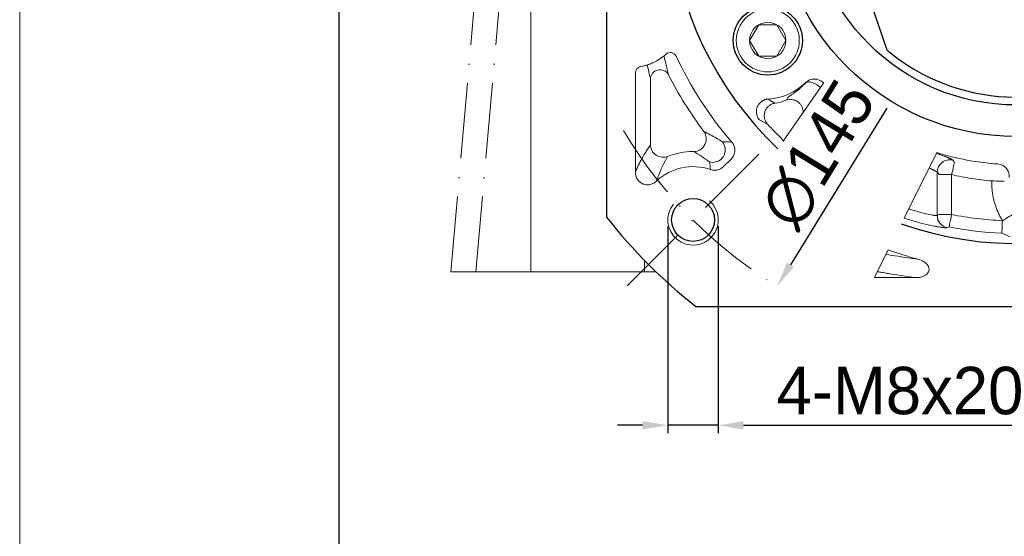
# Model space of a CAD drawing. Header units: millimetres. Extents: x 6153 to 7003, y -664 to -62.
# Tile 2 of 10: x 6153 to 6309, y -359 to -277. Entities that reach past the tile are written whole.
import ezdxf

# ---------------------------------------------------------------- set-up
doc = ezdxf.new("R2010")
doc.units = ezdxf.units.MM
doc.header["$PDSIZE"] = -5
doc.linetypes.add('ACAD_ISO10W100', pattern=[18, 12, -3, 0, -3])
doc.layers.get('0').update_dxf_attribs({"lineweight": 18})
doc.layers.get('Defpoints').update_dxf_attribs({"lineweight": 18})
for name, color, linetype, lineweight in [('中心线层', 7, 'ACAD_ISO10W100', 0), ('图框_外框线', 7, 'Continuous', 18), ('尺寸线层', 3, 'Continuous', 18), ('标注线', 7, 'Continuous', 18), ('粗实线', 7, 'Continuous', 40), ('细实线', 7, 'Continuous', 18)]:
    doc.layers.add(name, color=color, linetype=linetype, lineweight=lineweight)
doc.styles.add('工程字', font='txt')
doc.dimstyles.new('ISO-25', dxfattribs={"dimtxt": 8, "dimasz": 4, "dimexe": 1.25, "dimexo": 0.625, "dimgap": 1.7, "dimtad": 1, "dimtxsty": '工程字', "dimcen": 2, "dimdle": 8, "dimadec": 0, "dimazin": 0, "dimtfac": 1, "dimtmove": 0, "dimatfit": 3, "dimfxl": 1, "dimarcsym": 0})

# ---------------------------------------------------------------- blocks, each defined once
blk = doc.blocks.new('*D13')
at = {"layer": 'Defpoints', "color": 0}
for p in [(6240.86, -257.75), (6380.86, -257.75), (6349.4, -296.29), (6386.74, -301.56), (6374.85, -321.74)]:
    blk.add_point(p, dxfattribs=at)
at = {"layer": '尺寸线层', "color": 0, "lineweight": -2}
blk.add_line((6381.86, -257.75), (6399.73, -257.75), dxfattribs=at)
blk.add_arc((6310.86, -257.75), 87.63, 317.6157, 357.3843, dxfattribs=at)
at = {"layer": '尺寸线层', "color": 0}
for points in [[(6399.06, -261.76), (6397.73, -261.73), (6398.48, -257.75)], [(6375.1, -316.36), (6376.06, -317.28), (6372.82, -319.71)]]:
    blk.add_solid(points, dxfattribs=at)
at = {"layer": '尺寸线层', "color": 0, "insert": (6386.55, -289.1), "char_height": 8, "attachment_point": 5, "rotation": 67.5, "style": '工程字'}
blk.add_mtext('45%%d', dxfattribs=at)
blk = doc.blocks.new('*D22')
at = {"layer": 'Defpoints', "color": 0}
for p in [(6348.77, -195.95), (6272.94, -319.55)]:
    blk.add_point(p, dxfattribs=at)
at = {"layer": '尺寸线层', "color": 0, "lineweight": -2}
blk.add_line((6290.32, -291.23), (6275.04, -316.14), dxfattribs=at)
at = {"layer": '尺寸线层', "color": 0}
blk.add_solid([(6274.47, -315.79), (6275.6, -316.48), (6272.94, -319.55)], dxfattribs=at)
at = {"layer": '尺寸线层', "color": 0, "insert": (6279.4, -298.57), "char_height": 8, "attachment_point": 5, "rotation": 58.4699, "style": '工程字'}
blk.add_mtext('{{\\H0.9412x;∅145}}', dxfattribs=at)
blk = doc.blocks.new('*D23')
at = {"layer": 'Defpoints', "color": 0}
for p in [(6255.59, -309.01), (6263.59, -309.01), (6255.59, -341.64)]:
    blk.add_point(p, dxfattribs=at)
at = {"layer": '尺寸线层', "color": 0, "lineweight": -2}
for p, q in [((6255.59, -310.01), (6255.59, -342.89)), ((6263.59, -310.01), (6263.59, -342.89)), ((6251.59, -341.64), (6247.59, -341.64)), ((6263.59, -341.64), (6255.59, -341.64)), ((6267.59, -341.64), (6312.51, -341.64))]:
    blk.add_line(p, q, dxfattribs=at)
at = {"layer": '尺寸线层', "color": 0}
for points in [[(6251.59, -342.3), (6251.59, -340.97), (6255.59, -341.64)], [(6267.59, -340.97), (6267.59, -342.3), (6263.59, -341.64)]]:
    blk.add_solid(points, dxfattribs=at)
at = {"layer": '尺寸线层', "color": 0, "insert": (6292.43, -336.17), "char_height": 8, "attachment_point": 5, "style": '工程字'}
blk.add_mtext('{\\H0.9412x;4-M8x20\\P}', dxfattribs=at)

msp = doc.modelspace()

# ---------------------------------------------------------------- linework, layer by layer
for p, q in [((6233.8554, -316.7485), (6233.8554, -217.3396)), ((6233.8554, -317.2485), (6233.8554, -217.3396)), ((6250.4311, -301.3889), (6250.4311, -285.6417)), ((6252.8227, -286.562), (6252.8227, -297.077)), ((6265.6244, -299.3426), (6264.4319, -300.535)), ((6251.8577, -315.4132), (6251.8577, -317.2485)), ((6251.8577, -315.4139), (6251.8577, -317.2485)), ((6221.1603, -317.2485), (6251.3554, -317.2485)), ((6251.8577, -317.2485), (6236.8579, -317.2485)), ((6251.8577, -317.2485), (6253.709, -317.2485)), ((6288.3749, -318.1751), (6294.85, -318.1751))]:
    msp.add_line(p, q)
at = {"color": 7, "linetype": 'Continuous', "lineweight": 15}
for p, q in [((6277.4252, -287.2021), (6277.4314, -287.2703)), ((6280.2684, -287.3034), (6280.2708, -287.2299)), ((6277.081, -291.8746), (6277.081, -291.9236)), ((6270.1317, -293.1119), (6271.4091, -293.7846)), ((6273.6935, -296.1362), (6273.8933, -296.5018)), ((6298.3434, -301.4435), (6298.3434, -308.2913)), ((6298.6344, -301.8112), (6298.3434, -301.4435)), ((6298.6344, -301.8112), (6300.6317, -301.8112)), ((6300.6317, -301.8112), (6300.6317, -308.1531)), ((6298.6344, -308.1531), (6298.3434, -308.2913)), ((6298.6344, -308.1531), (6300.6317, -308.1531)), ((6299.9334, -310.2482), (6300.2343, -310.112)), ((6308.6096, -311.1315), (6309.946, -311.6776))]:
    msp.add_line(p, q, dxfattribs=at)
at = {"color": 7, "linetype": 'Continuous', "lineweight": 15, "flags": 128}
for points in [[(6301.0821, -299.8654), (6301.0696, -299.9196), (6301.0413, -300.0417), (6300.9983, -300.2274), (6300.9422, -300.4699), (6300.8749, -300.7607), (6300.7988, -301.0892), (6300.7168, -301.4436), (6300.6317, -301.8112)], [(6308.9919, -302.8556), (6308.9363, -302.8546), (6308.8109, -302.8522), (6308.6204, -302.8485), (6308.3714, -302.8437), (6308.0731, -302.838), (6307.736, -302.8315), (6307.3722, -302.8245), (6306.995, -302.8173)], [(6300.2343, -310.112), (6300.2442, -310.063), (6300.2684, -309.9438), (6300.306, -309.7587), (6300.3555, -309.5147), (6300.4151, -309.2207), (6300.4827, -308.8874), (6300.5558, -308.5271), (6300.6317, -308.1531)], [(6308.6937, -309.1345), (6308.6777, -309.5157), (6308.6622, -309.883), (6308.6479, -310.2228), (6308.6353, -310.5225), (6308.6248, -310.7713), (6308.6169, -310.9599), (6308.6117, -311.0815), (6308.6096, -311.1315)], [(6308.6937, -309.1345), (6309.0165, -308.9391), (6309.3278, -308.7507), (6309.6162, -308.5761), (6309.8715, -308.4216), (6310.0845, -308.2927), (6310.2476, -308.194), (6310.3548, -308.1291), (6310.4024, -308.1003)]]:
    msp.add_lwpolyline(points, dxfattribs=at)
at = {"color": 7, "linetype": 'Continuous', "lineweight": 15}
for centre, radius, start, end in [((6249.8875, -276.7485), 8.0261, 279.847428, 312.500056), ((6249.8875, -276.7485), 8.0261, 278.570149, 308.126206), ((6310.8577, -257.7485), 53.4303, 222.411462, 225.927722), ((6300.3475, -301.4523), 2.0041, 76.752593, 179.750984), ((6300.3454, -308.289), 2.002, 180.066391, 258.125367), ((6310.8577, -257.7485), 53.4303, 258.531535, 267.588538)]:
    msp.add_arc(centre, radius, start, end, dxfattribs=at)
at = {"lineweight": 15}
for centre, start, end in [((6255.9854, -283.4033), 25.057765, 132.500056), ((6251.4311, -285.6417), 99.847428, 180)]:
    msp.add_arc(centre, 1, start, end, dxfattribs=at)
for centre, radius, start, end in [((6310.8577, -257.7485), 59.5734, 205.057765, 220.746969), ((6310.8577, -257.7485), 61.9649, 207.003596, 216.90813), ((6259.5925, -309.0138), 10.8649, 90, 111.812672), ((6259.5925, -309.0138), 8.4734, 70.865406, 133.2348), ((6310.8577, -257.7485), 59.5734, 250.089795, 254.803456)]:
    msp.add_arc(centre, radius, start, end)
at = {"extrusion": (0, 0, -1)}
for centre, major_axis, ratio, start_param, end_param in [((6254.317, -286.562), (-1.4585, -0.3502), 0.93641458, 0.25100834, 2.89058431), ((6259.7175, -296.1571), (0.9025, 1.7848), 0.98101458, 0.46610402, 2.67548863), ((6262.7144, -297.8718), (1.9348, 0.5066), 0.99490252, 1.04372902, 2.09786363)]:
    msp.add_ellipse(centre, major_axis=major_axis, ratio=ratio, start_param=start_param, end_param=end_param, dxfattribs=at)
for points in [[(6252.3221, -284.3965), (6252.4821, -285.1168), (6252.649, -285.8386), (6252.8227, -286.562)], [(6255.6483, -285.8835), (6255.4316, -284.9315), (6255.2148, -283.9795), (6255.0002, -282.9647)], [(6265.725, -296.6333), (6265.2347, -296.6231), (6264.7413, -296.6108), (6264.2449, -296.5962)], [(6262.37, -301.0085), (6262.3142, -300.5992), (6262.2492, -300.1932), (6262.1768, -299.7903)]]:
    msp.add_open_spline(points, degree=3)
at = {"color": 7, "linetype": 'Continuous', "lineweight": 15}
for points in [[(6277.4252, -287.2021), (6275.8602, -288.7601), (6273.7398, -289.6924), (6271.5352, -289.8042)], [(6280.2684, -287.3034), (6280.2732, -287.3106), (6280.2781, -287.3179), (6280.2829, -287.3252)], [(6280.3164, -287.2771), (6280.3012, -287.2614), (6280.286, -287.2457), (6280.2708, -287.2299)], [(6271.5352, -289.8042), (6271.8862, -290.0409), (6272.2337, -290.2589), (6272.5787, -290.4628)], [(6272.5787, -290.4628), (6273.205, -290.3657), (6273.812, -290.2105), (6274.405, -289.9962)], [(6274.405, -289.9962), (6274.48, -289.8659), (6274.5543, -289.7337), (6274.628, -289.5994)], [(6298.2564, -298.3065), (6301.3997, -299.2818), (6304.6518, -299.8936), (6307.9343, -300.1221)], [(6300.8067, -299.5014), (6300.8985, -299.6232), (6300.9903, -299.7445), (6301.0821, -299.8654)]]:
    msp.add_open_spline(points, degree=3, dxfattribs=at)
for points, knots in [([(6277.4314, -287.2703), (6277.3825, -287.3226), (6277.2859, -287.4256), (6277.1449, -287.5686), (6277.0096, -287.7011), (6276.8804, -287.8232), (6276.7573, -287.9359), (6276.6406, -288.0397), (6276.5301, -288.1353), (6276.426, -288.2232), (6276.3281, -288.3039), (6276.2364, -288.3781), (6276.1508, -288.446), (6276.0711, -288.5081), (6275.9972, -288.5649), (6275.9289, -288.6166), (6275.8661, -288.6637), (6275.8086, -288.7063), (6275.7561, -288.7448), (6275.7086, -288.7795), (6275.6658, -288.8105), (6275.6275, -288.8381), (6275.5936, -288.8624), (6275.5639, -288.8836), (6275.5382, -288.9019), (6275.5166, -288.9173), (6275.4987, -288.93), (6275.4845, -288.94), (6275.474, -288.9474), (6275.467, -288.9524), (6275.3421, -289.0408), (6275.1222, -289.1945), (6274.9264, -289.3335), (6274.795, -289.433), (6274.7117, -289.5016), (6274.6532, -289.56), (6274.635, -289.5884), (6274.628, -289.5994)], [0, 0, 0, 0, 0.03197558, 0.063019, 0.09312038, 0.12226656, 0.15044228, 0.17763104, 0.20381574, 0.22897926, 0.2531048, 0.27617615, 0.29817791, 0.31909559, 0.33891566, 0.35762561, 0.37521394, 0.39167014, 0.40698463, 0.42114879, 0.43415483, 0.44599581, 0.45666555, 0.46615862, 0.47447029, 0.48159649, 0.48753403, 0.49228053, 0.4958333, 0.49819028, 0.49935012, 0.6233167, 0.74910185, 0.79083975, 0.87434423, 0.95133745, 1, 1, 1, 1]), ([(6280.2708, -287.2299), (6279.9039, -286.849), (6279.3794, -286.6232), (6278.327, -286.6133), (6277.7994, -286.8286), (6277.4252, -287.2021)], [0, 0, 0, 0, 0.5, 0.5, 1, 1, 1, 1]), ([(6279.8013, -288.0169), (6279.764, -287.9768), (6279.6033, -287.8122), (6279.2983, -287.5538), (6278.8748, -287.2966), (6278.4471, -287.1286), (6278.0447, -287.0645), (6277.6848, -287.1035), (6277.515, -287.2153), (6277.4314, -287.2703)], [0.210157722, 0.210157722, 0.210157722, 0.210157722, 0.250044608, 0.377064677, 0.499939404, 0.622761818, 0.750132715, 0.876942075, 1, 1, 1, 1]), ([(6271.5352, -289.8042), (6271.486, -289.8076), (6271.3887, -289.8144), (6271.2462, -289.8376), (6271.1102, -289.8691), (6270.982, -289.9082), (6270.863, -289.9532), (6270.754, -290.0023), (6270.6556, -290.0536), (6270.5681, -290.1053), (6270.3567, -290.2446), (6270.0565, -290.5232), (6269.7693, -291.0033), (6269.623, -291.5462), (6269.6318, -292.0122), (6269.7173, -292.3811), (6269.8196, -292.6457), (6269.9582, -292.8965), (6270.0753, -293.0418), (6270.1317, -293.1119)], [0, 0, 0, 0, 0.03312158, 0.06547339, 0.09679648, 0.12684066, 0.15537033, 0.18216914, 0.20704323, 0.22982303, 0.25036379, 0.37698015, 0.50040068, 0.62112442, 0.749749, 0.80850302, 0.8748057, 0.9396706, 1, 1, 1, 1]), ([(6271.4091, -293.7846), (6271.2903, -293.629), (6271.0632, -293.3318), (6270.9038, -292.807), (6270.8755, -292.282), (6270.9846, -291.7659), (6271.2262, -291.2928), (6271.5816, -290.9005), (6272.036, -290.5958), (6272.3941, -290.5081), (6272.5787, -290.4628)], [0, 0, 0, 0, 0.13619565, 0.26029184, 0.37691011, 0.50106373, 0.62417948, 0.74358377, 0.86776019, 1, 1, 1, 1]), ([(6277.081, -291.8746), (6277.08, -291.6029), (6277.021, -291.2991), (6276.8085, -290.8626), (6276.7174, -290.7211), (6276.498, -290.4615), (6276.3696, -290.3437), (6276.0866, -290.1451), (6275.9322, -290.0644), (6275.6135, -289.9461), (6275.4494, -289.9086), (6274.9667, -289.8571), (6274.6609, -289.9048), (6274.405, -289.9962)], [0, 0, 0, 0, 0.25, 0.25, 0.375, 0.375, 0.5, 0.5, 0.625, 0.625, 0.75, 0.75, 1, 1, 1, 1]), ([(6277.3721, -291.4518), (6277.3241, -291.5226), (6277.2271, -291.6655), (6277.1301, -291.8044), (6277.081, -291.8746)], [0, 0, 0, 0, 0.49493107, 1, 1, 1, 1]), ([(6277.5178, -291.2964), (6277.5141, -291.2997), (6277.4761, -291.3331), (6277.4148, -291.3908), (6277.3865, -291.4313), (6277.3721, -291.4518)], [0.841582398, 0.841582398, 0.841582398, 0.841582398, 0.849498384, 0.923785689, 1, 1, 1, 1]), ([(6300.8067, -299.5014), (6300.7999, -299.4934), (6300.7862, -299.4774), (6300.7532, -299.4508), (6300.7113, -299.4221), (6300.6596, -299.3914), (6300.5987, -299.3584), (6300.5285, -299.3233), (6300.4492, -299.2859), (6300.3611, -299.2462), (6300.2642, -299.2042), (6300.1586, -299.1598), (6300.0446, -299.113), (6299.9222, -299.0637), (6299.7917, -299.012), (6299.6531, -298.9578), (6299.5067, -298.9009), (6299.3525, -298.8415), (6299.1447, -298.7618), (6298.8743, -298.6584), (6298.5453, -298.5326), (6298.3172, -298.445), (6298.2084, -298.4031)], [0, 0, 0, 0, 0.034237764, 0.068365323, 0.102390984, 0.136322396, 0.170166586, 0.203929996, 0.237618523, 0.271237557, 0.304792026, 0.33828644, 0.37172493, 0.405111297, 0.438449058, 0.471741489, 0.504991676, 0.538202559, 0.571376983, 0.632790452, 0.694106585, 0.747192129, 0.747192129, 0.747192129, 0.747192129]), ([(6298.3434, -301.4435), (6298.3367, -301.4348), (6298.3234, -301.4172), (6298.2906, -301.3875), (6298.2486, -301.3553), (6298.1967, -301.3203), (6298.1355, -301.2828), (6298.0652, -301.2425), (6297.986, -301.1996), (6297.8981, -301.154), (6297.8019, -301.1057), (6297.6975, -301.0548), (6297.5852, -301.0012), (6297.4652, -300.9449), (6297.3378, -300.8859), (6297.1974, -300.8216), (6297.0961, -300.7757), (6297.0408, -300.7507)], [0, 0, 0, 0, 0.03629112, 0.072522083, 0.108688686, 0.144784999, 0.180803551, 0.216735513, 0.252570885, 0.288298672, 0.323907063, 0.3593836, 0.394715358, 0.429889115, 0.46489152, 0.499709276, 0.538912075, 0.538912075, 0.538912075, 0.538912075]), ([(6309.7855, -302.2856), (6309.8315, -301.7586), (6309.6574, -301.2154), (6308.973, -300.4149), (6308.4624, -300.1582), (6307.9343, -300.1221)], [0, 0, 0, 0, 0.5, 0.5, 1, 1, 1, 1]), ([(6306.995, -302.8173), (6305.9259, -302.706), (6303.787, -302.4833), (6301.6837, -302.0353), (6300.6317, -301.8112)], [0, 0, 0, 0, 0.49980671, 1, 1, 1, 1]), ([(6308.6937, -309.1345), (6308.6371, -309.0391), (6308.5239, -308.8488), (6308.3646, -308.5576), (6308.2133, -308.2631), (6308.0708, -307.9647), (6307.9368, -307.6625), (6307.8113, -307.3566), (6307.6945, -307.0469), (6307.5862, -306.7334), (6307.4865, -306.4162), (6307.3653, -305.9891), (6307.2362, -305.4503), (6307.1181, -304.7978), (6307.0382, -304.1411), (6306.9929, -303.4803), (6306.9943, -303.0386), (6306.995, -302.8173)], [0, 0, 0, 0, 0.05018566, 0.10022746, 0.15016497, 0.20003801, 0.24988655, 0.29975063, 0.34967023, 0.39968522, 0.44983524, 0.50015959, 0.60059181, 0.70047254, 0.8001204, 0.89985622, 1, 1, 1, 1]), ([(6298.3434, -308.2913), (6298.3368, -308.2943), (6298.3236, -308.3001), (6298.2911, -308.3058), (6298.2494, -308.3091), (6298.1977, -308.3098), (6298.1363, -308.3079), (6298.0654, -308.3034), (6297.985, -308.2961), (6297.8954, -308.2861), (6297.7965, -308.2733), (6297.6885, -308.2576), (6297.4962, -308.2271), (6296.9597, -308.1287), (6295.9502, -307.8934), (6294.7219, -307.5264), (6294.0445, -307.2956), (6293.8247, -307.2173)], [0, 0, 0, 0, 0.009140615, 0.018291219, 0.02744982, 0.036614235, 0.04578213, 0.054951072, 0.06411856, 0.07328208, 0.082439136, 0.091587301, 0.100724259, 0.127513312, 0.200707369, 0.251641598, 0.275356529, 0.275356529, 0.275356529, 0.275356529]), ([(6293.0765, -308.7217), (6293.1091, -308.7325), (6293.8799, -308.9858), (6295.3324, -309.4194), (6296.9262, -309.8061), (6297.9379, -310.012), (6298.5299, -310.1171), (6299.0537, -310.1993), (6299.4269, -310.2445), (6299.6753, -310.2627), (6299.802, -310.2657), (6299.8903, -310.2613), (6299.9193, -310.2525), (6299.9334, -310.2482)], [0.684613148, 0.684613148, 0.684613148, 0.684613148, 0.687360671, 0.749544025, 0.811855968, 0.850065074, 0.874385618, 0.897291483, 0.937026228, 0.953899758, 0.97002538, 0.985393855, 1, 1, 1, 1]), ([(6300.6317, -308.1531), (6301.9657, -308.3965), (6304.6336, -308.8832), (6307.3403, -309.0507), (6308.6937, -309.1345)], [0, 0, 0, 0, 0.5, 1, 1, 1, 1])]:
    msp.add_open_spline(points, degree=3, knots=knots, dxfattribs=at)
for points, knots in [([(6264.2449, -296.5962), (6263.9241, -296.3985), (6263.2307, -295.971), (6262.2665, -295.4404), (6261.6429, -295.1273), (6261.3106, -294.9606)], [0, 0, 0, 0, 0.28688943, 0.62011359, 1, 1, 1, 1]), ([(6264.1232, -299.2806), (6264.4367, -298.9628), (6264.6751, -298.4758), (6264.7217, -297.4477), (6264.5284, -296.9412), (6264.2449, -296.5962)], [0, 0, 0, 0, 0.5, 0.5, 1, 1, 1, 1]), ([(6265.6244, -299.3426), (6265.7822, -299.1863), (6265.9157, -299.001), (6266.1112, -298.6015), (6266.1758, -298.3819), (6266.2267, -297.9421), (6266.2145, -297.716), (6266.1177, -297.2873), (6266.032, -297.0788), (6265.8597, -296.8013), (6265.7955, -296.7143), (6265.725, -296.6333)], [0, 0, 0, 0, 0.22445378, 0.22445378, 0.44908645, 0.44908645, 0.67125526, 0.67125526, 0.89260943, 0.89260943, 1, 1, 1, 1]), ([(6250.4311, -301.3889), (6250.4976, -301.2353), (6250.5803, -301.0475), (6250.729, -300.7242), (6250.7827, -300.6095), (6250.8693, -300.4285), (6250.9142, -300.3356), (6250.9614, -300.2396), (6250.9934, -300.1749), (6251.0098, -300.142), (6251.1571, -299.8473), (6251.2724, -299.6284), (6251.4218, -299.3518), (6251.4677, -299.2683), (6251.5305, -299.155), (6251.5605, -299.1014), (6251.5882, -299.0522), (6251.6017, -299.0284), (6251.6084, -299.0166), (6251.6149, -299.0051), (6251.6192, -298.9975), (6251.6215, -298.9935), (6251.6878, -298.877), (6251.7698, -298.7349), (6251.9196, -298.4836), (6251.974, -298.3935), (6252.0622, -298.2494), (6252.108, -298.1752), (6252.1643, -298.0849), (6252.1932, -298.0389), (6252.2057, -298.019), (6252.2141, -298.0056), (6252.2185, -297.9988), (6252.4856, -297.5755), (6252.6858, -297.2792), (6252.8227, -297.077)], [0, 0, 0, 0, 0.125, 0.125, 0.1875, 0.1875, 0.21875, 0.234375, 0.234375, 0.25, 0.25, 0.375, 0.375, 0.4375, 0.4375, 0.46875, 0.484375, 0.484375, 0.4921875, 0.49609375, 0.49609375, 0.5, 0.5, 0.625, 0.625, 0.6875, 0.6875, 0.71875, 0.734375, 0.7421875, 0.74609375, 0.74609375, 0.75, 0.75, 1, 1, 1, 1]), ([(6252.8227, -297.077), (6252.8288, -297.6225), (6253.1254, -298.3195), (6254.2894, -299.1073), (6255.0467, -299.1237), (6255.5554, -298.9267)], [0, 0, 0, 0, 0.5, 0.5, 1, 1, 1, 1]), ([(6259.6981, -298.1493), (6260.1081, -298.3981), (6260.8507, -298.8488), (6261.7666, -299.499), (6262.1768, -299.7903)], [0, 0, 0, 0, 0.55207917, 1, 1, 1, 1]), ([(6253.7883, -302.8404), (6253.9451, -302.4068), (6254.2849, -301.4668), (6254.8736, -300.1812), (6255.3182, -299.3632), (6255.5554, -298.9267)], [0, 0, 0, 0, 0.2854704, 0.61877015, 1, 1, 1, 1]), ([(6250.4311, -301.3889), (6250.4283, -301.6248), (6250.4647, -301.8649), (6250.6146, -302.3144), (6250.7309, -302.5303), (6251.0218, -302.8918), (6251.1976, -303.0456), (6251.5752, -303.2706), (6251.78, -303.3494), (6252.1937, -303.4321), (6252.4078, -303.4388), (6252.8264, -303.3849), (6253.0359, -303.3219), (6253.4336, -303.1318), (6253.6247, -302.998), (6253.7883, -302.8404)], [0, 0, 0, 0, 0.15185197, 0.15185197, 0.30422565, 0.30422565, 0.44880575, 0.44880575, 0.58461449, 0.58461449, 0.71758575, 0.71758575, 0.85399496, 0.85399496, 1, 1, 1, 1]), ([(6262.37, -301.0085), (6262.5787, -301.0818), (6262.803, -301.1203), (6263.2458, -301.121), (6263.4704, -301.0831), (6263.8875, -300.9372), (6264.0859, -300.8276), (6264.3192, -300.6421), (6264.3772, -300.5901), (6264.4319, -300.535)], [0, 0, 0, 0, 0.2991436, 0.2991436, 0.59840058, 0.59840058, 0.89632343, 0.89632343, 1, 1, 1, 1]), ([(6290.2124, -314.4806), (6290.8143, -314.5846), (6292.3798, -314.8426), (6294.1681, -315.0901), (6295.2417, -315.2388)], [0.654935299, 0.654935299, 0.654935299, 0.654935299, 0.792842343, 1, 1, 1, 1]), ([(6295.2417, -315.239), (6295.671, -315.3418), (6296.0764, -315.5128), (6296.7839, -316.0607), (6297.1004, -316.4747), (6296.9983, -317.4156), (6296.5851, -317.7588), (6295.7535, -318.1229), (6295.2983, -318.1885), (6294.85, -318.1751)], [0, 0, 0, 0, 0.25, 0.25, 0.5, 0.5, 0.75, 0.75, 1, 1, 1, 1]), ([(6294.85, -318.1751), (6293.5579, -318.0028), (6292.1337, -317.7907), (6290.7231, -317.5551), (6290.5497, -317.5258), (6290.5112, -317.5192), (6290.495, -317.5165), (6290.4431, -317.5076), (6290.3391, -317.4899), (6289.9573, -317.4243), (6289.538, -317.3503), (6289.1511, -317.2803), (6289.0454, -317.261), (6288.9749, -317.2481), (6288.9431, -317.2423), (6288.8894, -317.2324), (6288.8685, -317.2286), (6288.8476, -317.2247)], [0, 0, 0, 0, 0.25, 0.28125, 0.28515625, 0.28515625, 0.2890625, 0.2890625, 0.296875, 0.3125, 0.375, 0.390625, 0.3984375, 0.3984375, 0.40625, 0.40625, 0.411232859, 0.411232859, 0.411232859, 0.411232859])]:
    msp.add_open_spline(points, degree=3, knots=knots)
at = {"layer": '中心线层'}
for p, q in [((6221.1603, -317.2485), (6231.5714, -198.2486)), ((6225.1145, -317.2485), (6235.5257, -198.2486)), ((6270.0452, -298.5611), (6249.1398, -319.4665))]:
    msp.add_line(p, q, dxfattribs=at)
msp.add_arc((6310.8577, -257.7485), 72.5, 210.73805, 239.26195, dxfattribs=at)
at = {"layer": '图框_外框线', "color": 3}
msp.add_lwpolyline([(6152.7099, -663.6444), (7003.3445, -663.6444), (7003.3445, -62.1243), (6152.7099, -62.1243)], close=True, dxfattribs=at)
at = {"layer": '图框_外框线', "color": 3, "lineweight": 25}
msp.add_lwpolyline([(6203.3429, -653.5178), (6993.2179, -653.5178), (6993.2179, -72.2509), (6203.3429, -72.2509)], close=True, dxfattribs=at)
at = {"layer": '标注线'}
for p, q in [((6280.3164, -287.2771), (6273.8933, -296.5018)), ((6298.2564, -298.3065), (6293.0765, -308.7217)), ((6290.5702, -313.7611), (6288.3749, -318.1751))]:
    msp.add_line(p, q, dxfattribs=at)
at = {"layer": '粗实线', "lineweight": 30}
for p, q in [((6245.8577, -206.9425), (6245.8577, -308.5545)), ((6260.0517, -322.7485), (6361.6637, -322.7485))]:
    msp.add_line(p, q, dxfattribs=at)
at = {"layer": '粗实线', "linetype": 'Continuous', "lineweight": 30}
msp.add_line((6290.4202, -282.046), (6279.7793, -251.253), dxfattribs=at)
at = {"layer": '粗实线', "lineweight": 30}
for centre, radius in [((6310.8577, -257.7485), 38), ((6310.8577, -257.7485), 33), ((6271.4536, -280.4985), 5.5), ((6259.5925, -309.0138), 3.4)]:
    msp.add_circle(centre, radius, dxfattribs=at)
for radius, start, end in [(55, 250.635704, 226.586158), (31.75, 229.931457, 168.194953), (82.5, 218.01228, 231.98772)]:
    msp.add_arc((6310.8577, -257.7485), radius, start, end, dxfattribs=at)
at = {"layer": '细实线'}
msp.add_lwpolyline([(6274.3403, -280.4985), (6272.897, -277.9985), (6270.0102, -277.9985), (6268.5668, -280.4985), (6270.0102, -282.9985), (6272.897, -282.9985)], close=True, dxfattribs=at)
for radius in [5, 2.8868]:
    msp.add_circle((6271.4536, -280.4985), radius, dxfattribs=at)
msp.add_arc((6259.5925, -309.0138), 4, 140.798847, 49.218073, dxfattribs=at)

# ---------------------------------------------------------------- dimensions: what is measured, and where the dimension line sits
at = {"layer": '尺寸线层'}
dim = msp.add_diameter_dim_2p(p1=(6348.7713, -195.952), p2=(6272.9442, -319.5451), text='{{\\H0.9412x;<>}}', dimstyle='ISO-25', override={"dimexo": 1, "dimtxsty": '工程字'}, dxfattribs=at)
dim.commit()
dim.dimension.update_dxf_attribs({"geometry": '*D22', "text_midpoint": (6284.0588, -301.429), "dimtype": 163})
dim = msp.add_angular_dim_2l(base=(6386.7449, -301.562), line1=((6349.3951, -296.2858), (6374.8509, -321.7417)), line2=((6240.8577, -257.7485), (6380.8577, -257.7485)), dimstyle='ISO-25', override={"dimexo": 1, "dimtxsty": '工程字'}, dxfattribs=at)
dim.commit()
dim.dimension.update_dxf_attribs({"geometry": '*D13', "text_midpoint": (6386.5484, -289.1006)})
dim = msp.add_linear_dim(base=(6255.5925, -341.638), p1=(6263.5925, -309.0138), p2=(6255.5925, -309.0138), text='{\\H0.9412x;4-M<>x20\\P}', dimstyle='ISO-25', override={"dimexo": 1, "dimtxsty": '工程字'}, dxfattribs=at)
dim.commit()
dim.dimension.update_dxf_attribs({"geometry": '*D23', "text_midpoint": (6292.4289, -341.638), "dimtype": 160})

doc.saveas('drawing.dxf')
